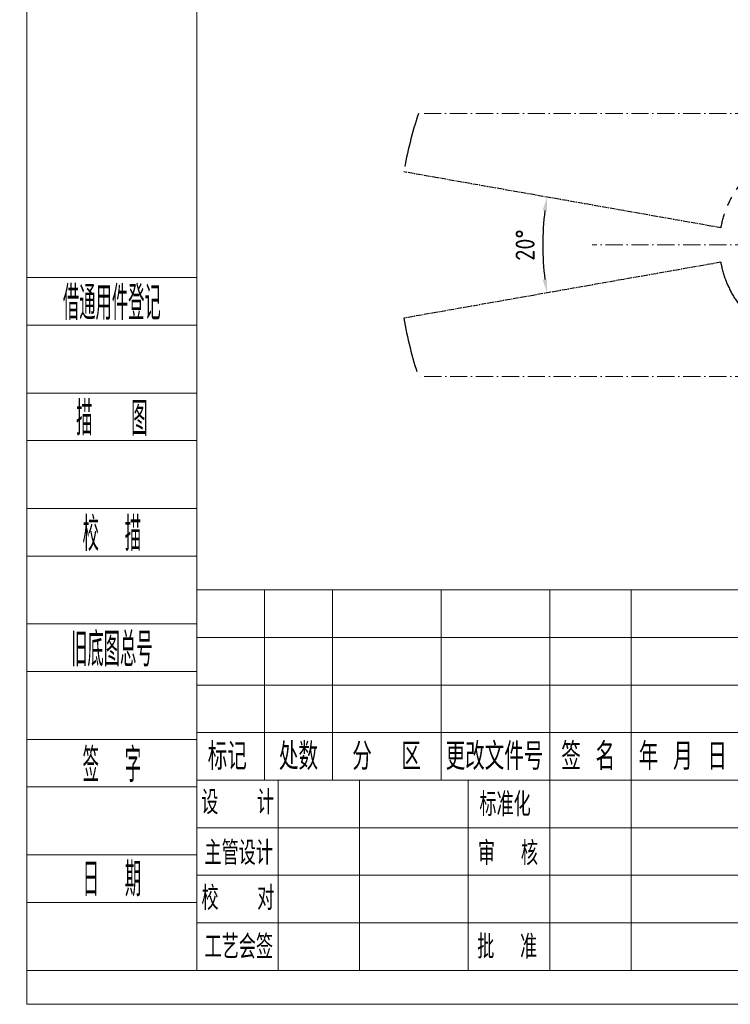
# Model space of a CAD drawing. Header units: millimetres. Extents: x 809 to 6054, y -5716 to -1261.
# Tile 1 of 94: x 809 to 2379, y -5716 to -3542. Entities that reach past the tile are written whole.
import ezdxf
from ezdxf.enums import TextEntityAlignment as Align

# ---------------------------------------------------------------- set-up
doc = ezdxf.new("R2010")
doc.units = ezdxf.units.MM
doc.header["$LTSCALE"] = 0.3175
doc.linetypes.add('ACAD_ISO10W100', pattern=[18, 12, -3, 0, -3])
doc.linetypes.add('CENTER2', pattern=[28.574999, 19.049999, -3.175, 3.175, -3.175])
for name, color, linetype, lineweight in [('1轮廓实线层', 7, 'Continuous', 18), ('2细线层', 4, 'Continuous', 13), ('6文字层', 3, 'Continuous', 13), ('7标注层', 4, 'Continuous', 13), ('L2', 6, 'Continuous', 13), ('中心线', 4, 'ACAD_ISO10W100', 20), ('图框层', 7, 'Continuous', 18), ('细点划线', 6, 'CENTER2', 18)]:
    doc.layers.add(name, color=color, linetype=linetype, lineweight=lineweight)
doc.styles.add('PC_TEXTSTYLE', font='ISOCP.SHX', dxfattribs={"width": 0.707, "bigfont": 'GBCBIG.SHX'})
doc.styles.add('仿宋体', font='txt')
doc.styles.add('标准汉字', font='gbenor.shx', dxfattribs={"bigfont": 'gbcbig.shx'})
doc.dimstyles.new('M1：12', dxfattribs={"dimscale": 12, "dimtxt": 3.5, "dimasz": 2.5, "dimexe": 2, "dimexo": 0, "dimgap": 1.5, "dimtad": 1, "dimdec": 4, "dimdsep": 46, "dimtxsty": '标准汉字', "dimcen": 5, "dimdle": 5, "dimclrd": 1, "dimclre": 1, "dimclrt": 256, "dimadec": 4, "dimazin": 2, "dimtfac": 1, "dimtdec": 4, "dimtmove": 0, "dimatfit": 3, "dimfxl": 1, "dimtolj": 1, "dimarcsym": 0})

# ---------------------------------------------------------------- blocks, each defined once
blk = doc.blocks.new('*D23')
at = {"layer": '7标注层', "color": 1, "lineweight": -2, "transparency": 16777216}
blk.add_arc((2574.2, -4039.3), 609.3, 172.8213, 187.1787, dxfattribs=at)
at = {"layer": '7标注层', "color": 1, "transparency": 16777216}
for points in [[(1974.7, -3963.9), (1964.8, -3962.4), (1974.2, -3933.5)], [(1964.8, -4116.2), (1974.7, -4114.7), (1974.2, -4145.1)]]:
    blk.add_solid(points, dxfattribs=at)
at = {"layer": 'Defpoints', "color": 0, "transparency": 16777216}
for p in [(1657.9, -3877.7), (2358.2, -4001.2), (1964.9, -4039.3), (2358.2, -4077.4), (1657.9, -4200.9)]:
    blk.add_point(p, dxfattribs=at)
at = {"layer": '7标注层', "transparency": 16777216, "insert": (1925.9, -4039.3), "char_height": 42, "attachment_point": 5, "rotation": 90, "style": '标准汉字'}
blk.add_mtext('\\A1;20%%d', dxfattribs=at)
blk = doc.blocks.new('ZwmFrameMain_A4^_^无分区图框^_^portrait')
at = {"layer": '1轮廓实线层'}
for q in [(0, 287), (180, 0)]:
    blk.add_line((0, 0), q, dxfattribs=at)
at = {"layer": '2细线层'}
for q in [(-25, 292), (185, -5)]:
    blk.add_line((-25, -5), q, dxfattribs=at)
blk = doc.blocks.new('ZwmFrameMain_纵向标题栏')
at = {"layer": '1轮廓实线层'}
for p, q in [((-180, 56), (0, 56)), ((-180, 0), (-180, 56))]:
    blk.add_line(p, q, dxfattribs=at)
at = {"layer": '2细线层', "color": 6, "linetype": 'Continuous'}
for p, q in [((-170, 28), (-170, 56)), ((-160, 28), (-160, 56)), ((-144, 28), (-144, 56)), ((-128, 0), (-128, 56)), ((-128, 28), (-128, 56)), ((-116, 0), (-116, 56)), ((-100, 0), (-100, 56)), ((-50, 0), (-50, 56)), ((-180, 49), (-100, 49)), ((-180, 42), (-100, 42)), ((-50, 38), (0, 38)), ((-180, 35), (-100, 35)), ((-180, 28), (-50, 28)), ((-168, 0), (-168, 28)), ((-156, 0), (-156, 28)), ((-74, 9), (-74, 28)), ((-62, 9), (-62, 28)), ((-180, 21), (-100, 21)), ((-100, 18), (0, 18)), ((-93.5, 9), (-93.5, 18)), ((-87, 9), (-87, 18)), ((-80.5, 9), (-80.5, 18)), ((-180, 14), (-100, 14)), ((-100, 9), (-50, 9)), ((-180, 7), (-100, 7))]:
    blk.add_line(p, q, dxfattribs=at)
at = {"layer": 'L2', "linetype": 'Continuous'}
blk.add_line((-140, 0), (-140, 28), dxfattribs=at)
at = {"layer": '6文字层', "color": 4, "linetype": 'Continuous', "insert": (-24.91, 42.09), "char_height": 2, "width": 55.1899, "attachment_point": 5, "style": '仿宋体'}
blk.add_mtext('芜湖藦卡机器人科技有限公司', dxfattribs=at)
at = {"layer": '6文字层', "color": 6, "style": '标准汉字'}
for s, insert, char_height, width, attachment_point in [('标记', (-175.5, 31.5), 4, 11.65, 5), ('处数', (-165.01, 31.5), 4, 11.45, 5), ('分  区', (-152.04, 31.5), 4, 19.1643, 5), ('更改文件号', (-136.14, 31.5), 4, 29.3, 5), ('签 名', (-122.34, 31.5), 4, 14.8571, 5), ('年 月 日', (-108.39, 31.5), 4, 23.9643, 5), ('设   计', (-173.97, 24.73), 3.5, 20.0562, 5), ('标准化', (-134.58, 24.45), 3.5, 15.4875, 5), ('阶 段 标 记', (-94.98, 21.04), 4.118, 30.425, 7), ('数量', (-70.82, 21), 4.118, 10.0187, 7), ('比例', (-59.23, 21.15), 4.118, 9.4062, 7), ('主管设计', (-173.82, 17.28), 3.5, 20.2125, 5), ('审  核', (-134.15, 17.23), 3.5, 16.4625, 5), ('校   对', (-173.93, 10.64), 3.5, 20.3187, 5), ('共  张        第  张', (-88.37, 2.32), 3.5, 60.8437, 7), ('工艺会签', (-173.8, 3.47), 3.5, 20.3, 5), ('批  准', (-134.27, 3.47), 3.5, 16.5937, 5)]:
    blk.add_mtext(s, dxfattribs=dict(at, insert=insert, char_height=char_height, width=width, attachment_point=attachment_point))
at = {"layer": '6文字层', "color": 4, "style": 'PC_TEXTSTYLE', "flags": 8}
for tag, height, width, p, p2 in [('产品名称或材料标记', 5.29, 0.911854, (-90.89, 39.38), (-59.53, 39.38)), ('图样名称', 5.88, 2.846512, (-48.82, 25.54), (-1.18, 25.54)), ('图样代号', 5.88, 2.86875, (-48.82, 6.64), (-1.18, 6.64))]:
    blk.add_attdef(tag, text='', height=height, dxfattribs=dict(at, width=width)).set_placement(p, p2, align=Align.FIT)
at = {"layer": '6文字层', "color": 6, "style": 'PC_TEXTSTYLE', "width": 9.241641, "flags": 8}
blk.add_attdef('设计', text='', height=2.5, rotation=359.5768, dxfattribs=at).set_placement((-166.76, 23.52), (-157.52, 23.45), align=Align.FIT)
at = {"layer": '6文字层', "color": 6, "style": 'PC_TEXTSTYLE', "flags": 8}
for tag, height, width, p, p2 in [('审核', 2.5, 2.542374, (-166.6, 16.66), (-157.7, 16.66)), ('重量', 4.12, 1.685865, (-72.82, 11.88), (-63.18, 11.88)), ('比例', 4.12, 1.699352, (-60.82, 11.71), (-51.18, 11.71))]:
    blk.add_attdef(tag, text='', height=height, dxfattribs=dict(at, width=width)).set_placement(p, p2, align=Align.FIT)
blk = doc.blocks.new('ZwmFrameMain_附加栏')
at = {"layer": '2细线层'}
for p, q in [((-25, 102), (0, 102)), ((-25, 95), (0, 95)), ((-25, 85), (0, 85)), ((-25, 78), (0, 78)), ((-25, 68), (0, 68)), ((-25, 61), (0, 61)), ((-25, 51), (0, 51)), ((-25, 44), (0, 44)), ((-25, 34), (0, 34)), ((-25, 27), (0, 27)), ((-25, 17), (0, 17)), ((-25, 10), (0, 10)), ((-25, 0), (0, 0))]:
    blk.add_line(p, q, dxfattribs=at)
at = {"layer": '6文字层', "color": 3, "style": 'PC_TEXTSTYLE'}
for s, width, p in [('借通用件登记', 0.667, (-12.5, 98.5)), ('描   图', 0.6667, (-12.5, 81.5)), ('校  描', 0.667, (-12.5, 64.5)), ('旧底图总号', 0.667, (-12.5, 47.5)), ('签  字', 0.667, (-12.5, 30.5)), ('日  期', 0.667, (-12.49, 13.6))]:
    blk.add_text(s, height=5, dxfattribs=dict(at, width=width)).set_placement(p, align=Align.MIDDLE)
at = {"layer": '6文字层', "style": 'PC_TEXTSTYLE'}
for tag, width, p, p2 in [('借通用件登记', 0.671328, (-23.44, 86.36), (-1.25, 86.36)), ('描图', 2.120922, (-23.44, 69.36), (-1.25, 69.36)), ('校图', 2.149976, (-23.75, 52.06), (-1.25, 52.06)), ('旧底图总号', 0.761452, (-22.84, 35.67), (-1.86, 35.67)), ('签字', 2.026939, (-23.14, 18.37), (-1.56, 18.37)), ('日期', 1.89999, (-22.84, 1.37), (-2.17, 1.37))]:
    blk.add_attdef(tag, text='', height=5, dxfattribs=dict(at, width=width)).set_placement(p, p2, align=Align.FIT)

msp = doc.modelspace()

# ---------------------------------------------------------------- linework, layer by layer
at = {"layer": '中心线', "ltscale": 10}
for p, q in [((3458.30024, -3748.91925), (1690.18274, -3748.91925)), ((3172.12726, -4039.14759), (2074.00845, -4039.14759)), ((3458.38644, -4329.37592), (1690.09654, -4329.37592))]:
    msp.add_line(p, q, dxfattribs=at)
at = {"layer": '细点划线', "lineweight": 30, "ltscale": 2}
for p, q in [((2358.24036, -4001.19205), (1657.85759, -3877.69567)), ((2358.24036, -4077.3657), (1657.85759, -4200.86208))]:
    msp.add_line(p, q, dxfattribs=at)
at = {"layer": '细点划线', "lineweight": 30, "ltscale": 20}
for radius, start, end in [(930.5206, 161.8177883, 170), (219.3333, 190, 170), (930.5206, 190, 198.16519469)]:
    msp.add_arc((2574.24149, -4039.27888), radius, start, end, dxfattribs=at)

# ---------------------------------------------------------------- block references
at = {"layer": '图框层', "xscale": 15, "yscale": 15, "zscale": 15}
for name in ['ZwmFrameMain_A4^_^无分区图框^_^portrait', 'ZwmFrameMain_附加栏']:
    msp.add_blockref(name, (1200.41273, -5641.18169), dxfattribs=at)
at = {"layer": '图框层'}
ref = msp.add_blockref('ZwmFrameMain_纵向标题栏', (3900.41273, -5641.18169), dxfattribs=dict(at, xscale=15, yscale=15, zscale=15))
ref.add_attrib('比例', '1:15', dxfattribs={"layer": '6文字层', "color": 6, "height": 61.764706, "style": 'PC_TEXTSTYLE', "width": 0.707}).set_placement((3060.41273, -5465.57105), align=Align.CENTER)
ref.add_attrib('图样名称', '动作范围图', dxfattribs={"layer": '6文字层', "color": 4, "height": 88.235294, "style": 'PC_TEXTSTYLE', "width": 0.707}).set_placement((3525.41273, -5258.03418), align=Align.CENTER)
ref.add_attrib('产品名称或材料标记', 'MR07S-930', dxfattribs={"layer": '6文字层', "color": 4, "height": 79.411765, "style": 'PC_TEXTSTYLE', "width": 0.707}).set_placement((2772.31408, -5050.51628), align=Align.CENTER)

# ---------------------------------------------------------------- dimensions: what is measured, and where the dimension line sits
at = {"layer": '7标注层'}
dim = msp.add_angular_dim_2l(base=(1964.9411, -4039.27888), line1=((2358.24036, -4001.19205), (1657.85759, -3877.69567)), line2=((2358.24036, -4077.3657), (1657.85759, -4200.86208)), dimstyle='M1：12', override={"dimtad": 1, "dimtih": 0, "dimtoh": 0, "dimsah": 1, "dimtzin": 8}, dxfattribs=at)
dim.commit()
dim.dimension.update_dxf_attribs({"geometry": '*D23', "text_midpoint": (1925.9411, -4039.27888)})

doc.saveas('drawing.dxf')
